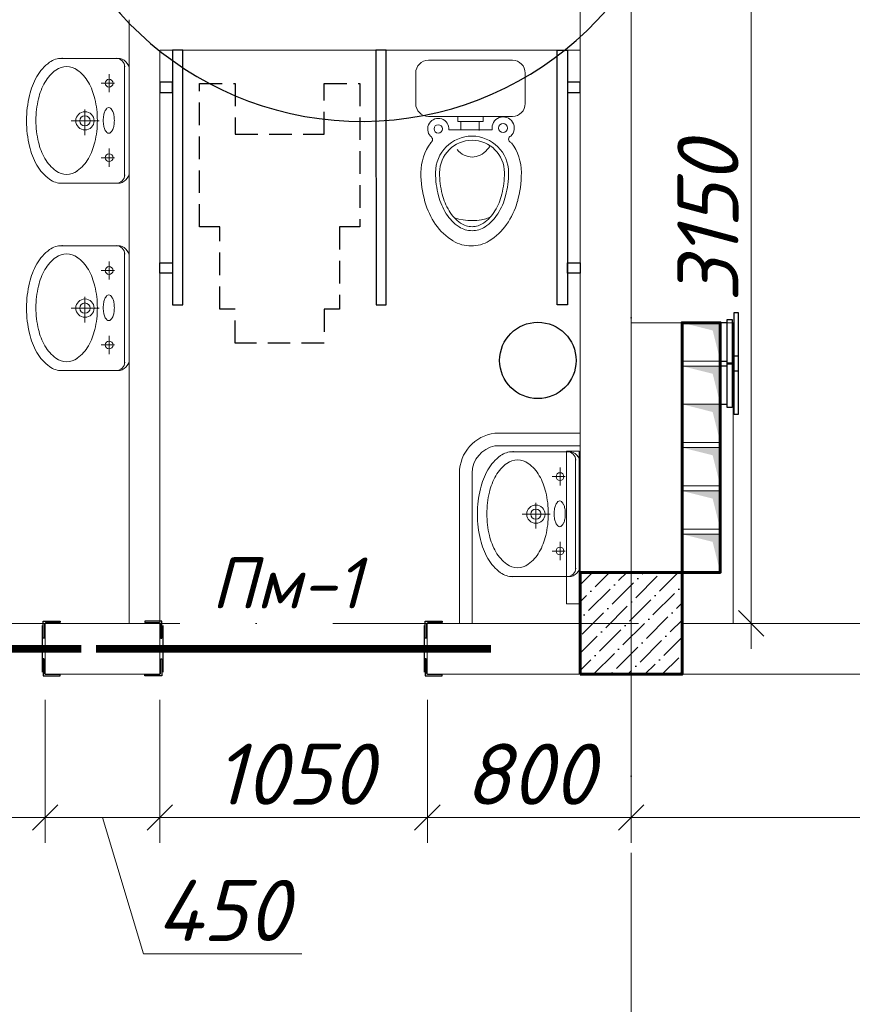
# Model space of a CAD drawing. Header units: millimetres. Extents: x 363306 to 7757304, y 1022887 to 1207196.
# Tile 187 of 256: x 1017662 to 1020930, y 1077315 to 1081180. Entities that reach past the tile are written whole.
import ezdxf
from ezdxf import colors
from ezdxf.entities.mleader import LeaderData, LeaderLine
from ezdxf.math import Vec2, Vec3

# ---------------------------------------------------------------- set-up
doc = ezdxf.new("R2010")
doc.units = ezdxf.units.MM
doc.linetypes.add('ACAD_ISO10W100', pattern=[18, 12, -3, 0, -3])
doc.linetypes.add('ШТРИХОВАЯ', pattern=[19.05, 12.7, -6.35])
for name, color, linetype, lineweight in [('.', 7, 'Continuous', 15), ('5   0.30', 1, 'Continuous', 30), ('размеры', 12, 'Continuous', 15), ('Сантехника', 150, 'Continuous', 13)]:
    doc.layers.add(name, color=color, linetype=linetype, lineweight=lineweight)
doc.layers.add('0 @ 100', color=7, linetype='Continuous')
doc.layers.add('kcd_tx', color=7, linetype='Continuous')
doc.styles.add('iso', font='isocpeur.TTF')
doc.styles.add('ISOCPEUR', font='isocpeur.TTF')
doc.styles.get("Standard").update_dxf_attribs({"font": 'isocpeui.ttf'})
doc.styles.add('ГОСТ 2.304', font='isocpeui.ttf')
doc.dimstyles.new('Санжар', dxfattribs={"dimtxt": 240, "dimasz": 200, "dimexe": 200, "dimexo": 200, "dimgap": 50, "dimtad": 1, "dimdec": 0, "dimtxsty": 'Standard', "dimblk": 'OBLIQUE', "dimcen": 2.5, "dimdle": 200, "dimclrd": 152, "dimclre": 152, "dimclrt": 152, "dimadec": 0, "dimazin": 0, "dimtfac": 1, "dimtdec": 0, "dimtmove": 0, "dimatfit": 3, "dimldrblk": 'OBLIQUE', "dimfxl": 0, "dimlwd": 0, "dimlwe": 0, "dimarcsym": 0})

# ---------------------------------------------------------------- blocks, each defined once
blk = doc.blocks.new('Раковина')
at = {"layer": 'Сантехника'}
for p, q in [((-272.7, -142), (-272.7, 108.5)), ((272.7, 108.5), (272.7, -142)), ((0, -61.3), (0, 61.3)), ((49.5, 1.4), (-63, 1.4)), ((-161, -127), (-161, -69.9)), ((164.1, -127), (164.1, -69.9)), ((-121.4, -104.1), (-200.6, -104.1)), ((203.6, -104.1), (124.5, -104.1)), ((-239.8, -172), (0, -172)), ((0, -192), (-222.7, -192)), ((239.8, -172), (0, -172)), ((222.7, -192), (0, -192))]:
    blk.add_line(p, q, dxfattribs=at)
for centre, radius in [((0, 1.4), 39.9), ((0, 1.4), 22.4), ((-161, -104.1), 17.1), ((164.1, -104.1), 17.1)]:
    blk.add_circle(centre, radius, dxfattribs=at)
for centre, radius, start, end in [((-39.1, -60), 312.1, 103.2739, 119.663), ((-1.8, -218.2), 474.6, 90, 103.2739), ((1.5, -196.6), 412, 90, 103.2739), ((-1.8, -218.2), 474.6, 89.7855, 90), ((1.8, -218.2), 474.6, 90, 90.2145), ((1.5, -196.6), 412, 76.7261, 90), ((1.8, -218.2), 474.6, 76.7261, 90), ((39.1, -60), 312.1, 60.337, 76.7261), ((-95.9, 39.7), 197.4, 119.663, 143.9722), ((-80.1, 27.3), 171.3, 119.663, 143.9722), ((-30.9, -59.3), 270.9, 103.2739, 119.663), ((33.9, -59.3), 270.9, 60.337, 76.7261), ((83.2, 27.3), 171.3, 36.0278, 60.337), ((95.9, 39.7), 197.4, 36.0278, 60.337), ((-181.5, 102), 91.5, 143.9722, 180), ((181.5, 102), 91.5, 0, 36.0278), ((-181.5, 102), 91.5, 180, 184.1196), ((-154.5, 81.3), 79.4, 143.9722, 180), ((157.6, 81.3), 79.4, 0, 36.0278), ((181.5, 102), 91.5, 355.8804, 0), ((-154.5, 81.3), 79.4, 180, 216.0278), ((157.6, 81.3), 79.4, 323.9722, 0), ((-80.1, 135.4), 171.3, 216.0278, 240.337), ((83.2, 135.4), 171.3, 299.663, 323.9722), ((-30.9, 221.9), 270.9, 240.337, 256.7261), ((1.5, 359.2), 412, 256.7261, 270), ((1.5, 359.2), 412, 270, 283.2739), ((33.9, 221.9), 270.9, 283.2739, 299.663), ((-22.1, -123.1), 40.8, 113.3198, 136.143), ((-7.8, -156), 76.8, 100.124, 113.3198), ((1.5, -208.6), 130.2, 90, 100.124), ((1.5, -208.6), 130.2, 79.876, 90), ((10.9, -156), 76.8, 66.6802, 79.876), ((25.2, -123.1), 40.8, 43.857, 66.6802), ((-43.2, -102.7), 11.5, 136.143, 180), ((-43.2, -102.7), 11.5, 180, 223.857), ((-22.1, -82.4), 40.8, 223.857, 246.6802), ((-7.8, -49.4), 76.8, 246.6802, 259.876), ((1.5, 3.2), 130.2, 259.876, 270), ((1.5, 3.2), 130.2, 270, 280.124), ((10.9, -49.4), 76.8, 280.124, 293.3198), ((25.2, -82.4), 40.8, 293.3198, 316.143), ((46.3, -102.7), 11.5, 0, 43.857), ((46.3, -102.7), 11.5, 316.143, 0), ((-235.8, -135.2), 37.1, 180, 270), ((-222.7, -142), 50, 180, 270), ((222.7, -142), 50, 270, 0), ((235.8, -135.2), 37.1, 270, 0)]:
    blk.add_arc(centre, radius, start, end, dxfattribs=at)
blk = doc.blocks.new('42')
at = {"layer": 'Сантехника', "lineweight": 15, "ltscale": 5}
for p, q in [((16810613.9, -7008752.9), (16810733.9, -7008752.9)), ((16810613.9, -7008752.9), (16810733.9, -7008752.9)), ((16810563.9, -7009132.9), (16810563.9, -7008802.9)), ((16810563.9, -7009132.9), (16810563.9, -7008802.9)), ((16810783.9, -7008802.9), (16810783.9, -7009132.9)), ((16810783.9, -7008802.9), (16810783.9, -7009132.9)), ((16810836.8, -7008930.3), (16810836.8, -7008883.1)), ((16810836.8, -7008930.3), (16810836.8, -7008883.1)), ((16810783.9, -7008918.1), (16810804.6, -7008918.1)), ((16810783.9, -7009017.7), (16810783.9, -7008918.1)), ((16810783.9, -7008918.1), (16810804.6, -7008918.1)), ((16810783.9, -7009017.7), (16810783.9, -7008918.1)), ((16810804.6, -7008918.1), (16810804.6, -7008930.3)), ((16810804.6, -7008918.1), (16810804.6, -7008930.3)), ((16810804.6, -7008930.3), (16810836.8, -7008930.3)), ((16810804.6, -7008930.3), (16810804.6, -7009002)), ((16810804.6, -7008930.3), (16810836.8, -7008930.3)), ((16810804.6, -7008930.3), (16810804.6, -7009002)), ((16810836.8, -7009002), (16810836.8, -7008930.3)), ((16810836.8, -7009002), (16810836.8, -7008930.3)), ((16810804.6, -7009002), (16810804.6, -7009017.7)), ((16810838.9, -7009002), (16810804.6, -7009002)), ((16810804.6, -7009002), (16810804.6, -7009017.7)), ((16810838.9, -7009002), (16810804.6, -7009002)), ((16810836.8, -7009053.1), (16810836.8, -7009002)), ((16810836.8, -7009053.1), (16810836.8, -7009002)), ((16810804.6, -7009017.7), (16810783.9, -7009017.7)), ((16810804.6, -7009017.7), (16810783.9, -7009017.7)), ((16810733.9, -7009182.9), (16810613.9, -7009182.9)), ((16810733.9, -7009182.9), (16810613.9, -7009182.9))]:
    blk.add_line(p, q, dxfattribs=at)
for centre, radius in [((16810833.5, -7008841.6), 16.8), ((16810833.5, -7008841.6), 16.8), ((16810829.9, -7009096.1), 17.7), ((16810829.9, -7009096.1), 17.7)]:
    blk.add_circle(centre, radius, dxfattribs=at)
for centre, radius, start, end in [((16810613.9, -7008802.9), 50, 90, 180), ((16810613.9, -7008802.9), 50, 90, 180), ((16810733.9, -7008802.9), 50, 0, 90), ((16810733.9, -7008802.9), 50, 0, 90), ((16811005, -7008970.5), 197.2, 90, 126.6276), ((16811005, -7008970.5), 197.2, 90, 126.6276), ((16811005, -7008970.5), 197.2, 90, 126.6276), ((16811005, -7008970.5), 197.2, 90, 126.6276), ((16811005, -7009191.7), 418.4, 74.1534, 90), ((16811005, -7009191.7), 418.4, 74.1534, 90), ((16811005, -7009191.7), 418.4, 74.1534, 90), ((16811005, -7009191.7), 418.4, 74.1534, 90), ((16810833.5, -7008841.6), 41.7, 46.3561, 274.5234), ((16810833.5, -7008841.6), 41.7, 46.3561, 274.5234), ((16810875.1, -7008804), 14.8, 210.1316, 329.8684), ((16810875.1, -7008804), 14.8, 210.1316, 329.8684), ((16811035.9, -7009082.9), 305.2, 55.5781, 74.1534), ((16811005, -7008974.1), 143.4, 90, 270), ((16811005, -7008974.1), 143.4, 90, 270), ((16811005, -7008974.1), 127.3, 90, 270), ((16811005, -7008974.1), 127.3, 90, 270), ((16811005, -7009191.8), 361.1, 75.3961, 90), ((16811005, -7009191.8), 361.1, 75.3961, 90), ((16811005, -7009199), 352.3, 76.0396, 90), ((16811005, -7009199), 352.3, 76.0396, 90), ((16811032.6, -7009088), 237.8, 59.0295, 76.0396), ((16811032.6, -7009088), 237.8, 59.0295, 76.0396), ((16811033, -7009084.4), 250.1, 57.8288, 75.3961), ((16811033, -7009084.4), 250.1, 57.8288, 75.3961), ((16811083.1, -7009014), 221.7, 31.1508, 55.5781), ((16811074.6, -7009017.9), 156.2, 34.6124, 59.0295), ((16811074.6, -7009017.9), 156.2, 34.6124, 59.0295), ((16811075.6, -7009016.6), 170.1, 33.3646, 57.8288), ((16811075.6, -7009016.6), 170.1, 33.3646, 57.8288), ((16810858.9, -7008981.6), 86.5, 26.3453, 50.0898), ((16810858.9, -7008981.6), 86.5, 26.3453, 50.0898), ((16810980.2, -7008972.3), 213, 339.9995, 18.4846), ((16810980.2, -7008972.3), 213, 339.9995, 18.4846), ((16811138.2, -7008974.1), 78.9, 0, 34.6124), ((16811138.2, -7008974.1), 78.9, 0, 34.6124), ((16811140.3, -7008974.1), 92.6, 0, 33.3646), ((16811140.3, -7008974.1), 92.6, 0, 33.3646), ((16811155.1, -7008970.5), 137.7, 0, 31.1508), ((16810873.2, -7008974.5), 70.5, 0, 26.3453), ((16810873.2, -7008974.5), 70.5, 0, 26.3453), ((16810873.2, -7008974.5), 70.5, 333.6547, 0), ((16810873.2, -7008974.5), 70.5, 333.6547, 0), ((16811138.2, -7008974.1), 78.9, 325.3876, 0), ((16811138.2, -7008974.1), 78.9, 325.3876, 0), ((16811140.3, -7008974.1), 92.6, 326.6354, 0), ((16811140.3, -7008974.1), 92.6, 326.6354, 0), ((16811155.1, -7008970.5), 137.7, 328.8492, 0), ((16810858.9, -7008967.4), 86.5, 309.9102, 333.6547), ((16810858.9, -7008967.4), 86.5, 309.9102, 333.6547), ((16810829.9, -7009096.1), 43.6, 80.8208, 316.5729), ((16810829.9, -7009096.1), 43.6, 80.8208, 316.5729), ((16810849.6, -7008956.3), 101, 299.2377, 309.9102), ((16810849.6, -7008956.3), 101, 299.2377, 309.9102), ((16811074.6, -7008930.2), 156.2, 300.9705, 325.3876), ((16811074.6, -7008930.2), 156.2, 300.9705, 325.3876), ((16811075.6, -7008931.5), 170.1, 302.1712, 326.6354), ((16811075.6, -7008931.5), 170.1, 302.1712, 326.6354), ((16811083.1, -7008927), 221.7, 304.4219, 328.8492), ((16811083.1, -7008927), 221.7, 304.4219, 328.8492), ((16811005, -7008749.1), 352.3, 270, 283.9604), ((16811005, -7008749.1), 352.3, 270, 283.9604), ((16811032.6, -7008860.1), 237.8, 283.9604, 300.9705), ((16811032.6, -7008860.1), 237.8, 283.9604, 300.9705), ((16811033, -7008863.7), 250.1, 284.6039, 302.1712), ((16811033, -7008863.7), 250.1, 284.6039, 302.1712), ((16810873.9, -7009130.9), 13.6, 20.6387, 159.3613), ((16810873.9, -7009130.9), 13.6, 20.6387, 159.3613), ((16811005, -7008970.5), 197.2, 233.3724, 270), ((16811005, -7008970.5), 197.2, 233.3724, 270), ((16811005, -7008756.3), 361.1, 270, 284.6039), ((16811005, -7008756.3), 361.1, 270, 284.6039), ((16811035.9, -7008858.1), 305.2, 285.8466, 304.4219), ((16811035.9, -7008858.1), 305.2, 285.8466, 304.4219), ((16810613.9, -7009132.9), 50, 180, 270), ((16810613.9, -7009132.9), 50, 180, 270), ((16810733.9, -7009132.9), 50, 270, 0), ((16810733.9, -7009132.9), 50, 270, 0), ((16811005, -7008749.3), 418.4, 270, 285.8466), ((16811005, -7008749.3), 418.4, 270, 285.8466)]:
    blk.add_arc(centre, radius, start, end, dxfattribs=at)
at = {"layer": 'Сантехника', "lineweight": 5}
for centre, radius, start, end in [((16811035.9, -7009082.9), 305.2, 55.5781, 74.1534), ((16811083.1, -7009014), 221.7, 31.1508, 55.5781)]:
    blk.add_arc(centre, radius, start, end, dxfattribs=at)
blk = doc.blocks.new('*U434')
at = {"color": 0, "linetype": 'ByBlock', "lineweight": -2, "ltscale": 100}
blk.add_lwpolyline([(0, 0), (63, 0), (63, 2.7, 0.414214), (60.7, 5), (12, 5, -0.414214), (5, 12), (5, 60.7, 0.414214), (2.7, 63), (0, 63)], format="xyb", close=True, dxfattribs=at)
blk = doc.blocks.new('*U25')
at = {"color": 0, "linetype": 'ByBlock', "lineweight": -2, "ltscale": 100}
blk.add_lwpolyline([(0, 0), (63, 0), (63, 2.7, 0.414214), (60.7, 5), (12, 5, -0.414214), (5, 12), (5, 60.7, 0.414214), (2.7, 63), (0, 63)], format="xyb", close=True, dxfattribs=at)
blk = doc.blocks.new('_Oblique')
at = {"color": 0, "linetype": 'ByBlock', "lineweight": -2}
blk.add_line((-0.5, -0.5), (0.5, 0.5), dxfattribs=at)
blk = doc.blocks.new('*D556')
at = {"layer": 'Defpoints', "color": 0, "lineweight": 25, "transparency": 16777216}
for p in [(1016862.3, 1078610.4), (1017762.3, 1078610.4), (1017762.3, 1078048.3)]:
    blk.add_point(p, dxfattribs=at)
at = {"layer": 'kcd_tx', "lineweight": 0, "transparency": 16777216}
for p, q in [((1016862.3, 1078510.4), (1016862.3, 1077948.3)), ((1017762.3, 1078510.4), (1017762.3, 1077948.3)), ((1016762.3, 1078048.3), (1017862.3, 1078048.3))]:
    blk.add_line(p, q, dxfattribs=at)
at = {"layer": 'kcd_tx', "lineweight": 0, "transparency": 16777216, "xscale": 100, "yscale": 100, "zscale": 100, "rotation": 180}
blk.add_blockref('_Oblique', (1016862.3, 1078048.3), dxfattribs=at)
at = {"layer": 'kcd_tx', "lineweight": 0, "transparency": 16777216, "xscale": 100, "yscale": 100, "zscale": 100}
blk.add_blockref('_Oblique', (1017762.3, 1078048.3), dxfattribs=at)
at = {"layer": 'kcd_tx', "lineweight": 30, "transparency": 16777216, "insert": (1017312.3, 1078218.3), "char_height": 240, "attachment_point": 5}
blk.add_mtext('900', dxfattribs=at)
blk = doc.blocks.new('*D557')
at = {"layer": 'Defpoints', "color": 0, "lineweight": 25, "transparency": 16777216}
for p in [(1017762.3, 1078610.4), (1018212.3, 1078610.4), (1018212.3, 1078048.3)]:
    blk.add_point(p, dxfattribs=at)
at = {"layer": 'kcd_tx', "lineweight": 0, "transparency": 16777216}
for p, q in [((1017762.3, 1078510.4), (1017762.3, 1077948.3)), ((1018212.3, 1078510.4), (1018212.3, 1077948.3)), ((1017662.3, 1078048.3), (1018312.3, 1078048.3)), ((1017987.3, 1078048.3), (1018147.8, 1077513.3)), ((1018147.8, 1077513.3), (1018769.4, 1077513.3))]:
    blk.add_line(p, q, dxfattribs=at)
at = {"layer": 'kcd_tx', "lineweight": 0, "transparency": 16777216, "xscale": 100, "yscale": 100, "zscale": 100, "rotation": 180}
blk.add_blockref('_Oblique', (1017762.3, 1078048.3), dxfattribs=at)
at = {"layer": 'kcd_tx', "lineweight": 0, "transparency": 16777216, "xscale": 100, "yscale": 100, "zscale": 100}
blk.add_blockref('_Oblique', (1018212.3, 1078048.3), dxfattribs=at)
at = {"layer": 'kcd_tx', "lineweight": 30, "transparency": 16777216, "insert": (1018458.6, 1077683.3), "char_height": 240, "attachment_point": 5}
blk.add_mtext('450', dxfattribs=at)
blk = doc.blocks.new('*D558')
at = {"layer": 'Defpoints', "color": 0, "lineweight": 25, "transparency": 16777216}
for p in [(1018212.3, 1078610.4), (1019262.3, 1078610.4), (1019262.3, 1078048.3)]:
    blk.add_point(p, dxfattribs=at)
at = {"layer": 'kcd_tx', "lineweight": 0, "transparency": 16777216}
for p, q in [((1018212.3, 1078510.4), (1018212.3, 1077948.3)), ((1019262.3, 1078510.4), (1019262.3, 1077948.3)), ((1018112.3, 1078048.3), (1019362.3, 1078048.3))]:
    blk.add_line(p, q, dxfattribs=at)
at = {"layer": 'kcd_tx', "lineweight": 0, "transparency": 16777216, "xscale": 100, "yscale": 100, "zscale": 100, "rotation": 180}
blk.add_blockref('_Oblique', (1018212.3, 1078048.3), dxfattribs=at)
at = {"layer": 'kcd_tx', "lineweight": 0, "transparency": 16777216, "xscale": 100, "yscale": 100, "zscale": 100}
blk.add_blockref('_Oblique', (1019262.3, 1078048.3), dxfattribs=at)
at = {"layer": 'kcd_tx', "lineweight": 30, "transparency": 16777216, "insert": (1018737.3, 1078218.3), "char_height": 240, "attachment_point": 5}
blk.add_mtext('1050', dxfattribs=at)
blk = doc.blocks.new('*D559')
at = {"layer": 'Defpoints', "color": 0, "lineweight": 25, "transparency": 16777216}
for p in [(1019262.3, 1078610.4), (1020062.3, 1078610.4), (1020062.3, 1078048.3)]:
    blk.add_point(p, dxfattribs=at)
at = {"layer": 'kcd_tx', "lineweight": 0, "transparency": 16777216}
for p, q in [((1019262.3, 1078510.4), (1019262.3, 1077948.3)), ((1020062.3, 1078510.4), (1020062.3, 1077948.3)), ((1019162.3, 1078048.3), (1020162.3, 1078048.3))]:
    blk.add_line(p, q, dxfattribs=at)
at = {"layer": 'kcd_tx', "lineweight": 0, "transparency": 16777216, "xscale": 100, "yscale": 100, "zscale": 100, "rotation": 180}
blk.add_blockref('_Oblique', (1019262.3, 1078048.3), dxfattribs=at)
at = {"layer": 'kcd_tx', "lineweight": 0, "transparency": 16777216, "xscale": 100, "yscale": 100, "zscale": 100}
blk.add_blockref('_Oblique', (1020062.3, 1078048.3), dxfattribs=at)
at = {"layer": 'kcd_tx', "lineweight": 30, "transparency": 16777216, "insert": (1019662.3, 1078218.3), "char_height": 240, "attachment_point": 5}
blk.add_mtext('800', dxfattribs=at)
blk = doc.blocks.new('*D751')
at = {"layer": 'Defpoints', "color": 0, "lineweight": 25, "transparency": 16777216}
for p in [(1020062.3, 1081960.4), (1020533.7, 1081960.4), (1020162.3, 1078810.4)]:
    blk.add_point(p, dxfattribs=at)
at = {"layer": 'kcd_tx', "lineweight": 0, "transparency": 16777216}
for p, q in [((1020533.7, 1078710.4), (1020533.7, 1082060.4)), ((1020162.3, 1081960.4), (1020633.7, 1081960.4)), ((1020262.3, 1078810.4), (1020633.7, 1078810.4))]:
    blk.add_line(p, q, dxfattribs=at)
at = {"layer": 'kcd_tx', "lineweight": 0, "transparency": 16777216, "xscale": 100, "yscale": 100, "zscale": 100}
for p, rotation in [((1020533.7, 1081960.4), 90), ((1020533.7, 1078810.4), 270)]:
    blk.add_blockref('_Oblique', p, dxfattribs=dict(at, rotation=rotation))
at = {"layer": 'kcd_tx', "lineweight": 30, "transparency": 16777216, "insert": (1020363.7, 1080385.4), "char_height": 240, "attachment_point": 5, "rotation": 90}
blk.add_mtext('3150', dxfattribs=at)
blk = doc.blocks.new('*D560')
at = {"layer": 'Defpoints', "color": 0, "lineweight": 25, "transparency": 16777216}
for p in [(1020062.3, 1078610.4), (1023062.3, 1078618.3), (1023062.3, 1078048.3)]:
    blk.add_point(p, dxfattribs=at)
at = {"layer": 'kcd_tx', "lineweight": 0, "transparency": 16777216}
for p, q in [((1020062.3, 1078510.4), (1020062.3, 1077948.3)), ((1023062.3, 1078518.3), (1023062.3, 1077948.3)), ((1019962.3, 1078048.3), (1023162.3, 1078048.3))]:
    blk.add_line(p, q, dxfattribs=at)
at = {"layer": 'kcd_tx', "lineweight": 0, "transparency": 16777216, "xscale": 100, "yscale": 100, "zscale": 100, "rotation": 180}
blk.add_blockref('_Oblique', (1020062.3, 1078048.3), dxfattribs=at)
at = {"layer": 'kcd_tx', "lineweight": 0, "transparency": 16777216, "xscale": 100, "yscale": 100, "zscale": 100}
blk.add_blockref('_Oblique', (1023062.3, 1078048.3), dxfattribs=at)
at = {"layer": 'kcd_tx', "lineweight": 30, "transparency": 16777216, "insert": (1021562.3, 1078218.3), "char_height": 240, "attachment_point": 5}
blk.add_mtext('3000', dxfattribs=at)
blk = doc.blocks.new('EBF')
at = {"color": 5, "lineweight": 30, "ltscale": 100}
for points in [[(1294373.8, 1827283.5), (1294548.8, 1827283.5), (1294548.8, 1827263.5), (1294373.8, 1827263.5)], [(1294386.3, 1827283.5), (1294536.3, 1827283.5), (1294536.3, 1827310.5), (1294386.3, 1827310.5)], [(1294346.3, 1827255.5), (1294576.3, 1827255.5), (1294576.3, 1827240.5), (1294346.3, 1827240.5)]]:
    blk.add_lwpolyline(points, close=True, dxfattribs=at)
blk = doc.blocks.new('5TWE')
at = {"color": 116, "lineweight": 0, "true_color": 0x136734, "const_width": 30}
blk.add_lwpolyline([(671011.7, 1826860), (672561.7, 1826860)], dxfattribs=at)
at = {"layer": '5   0.30', "color": 5, "lineweight": 30, "ltscale": 200}
for p, q in [((671273.9, 1826952.1), (671273.9, 1826767.9)), ((672299.5, 1826952.1), (672299.5, 1826767.9))]:
    blk.add_line(p, q, dxfattribs=at)
at = {"layer": '5   0.30', "color": 5, "lineweight": 30, "ltscale": 200, "yscale": 1.05763968, "zscale": 1.05763968, "rotation": 180}
for p, xscale in [((671269.8, 1826968.4), 1.05763968), ((672303.5, 1826968.4), -1.05763968)]:
    blk.add_blockref('*U25', p, dxfattribs=dict(at, xscale=xscale))
at = {"layer": '5   0.30', "color": 5, "lineweight": 30, "ltscale": 200, "extrusion": (0, 0, -1), "yscale": 1.05763968, "zscale": -1.05763968}
for p, xscale in [((-671269.8, 1826753.5), 1.05763968), ((-672303.5, 1826753.5), -1.05763968)]:
    blk.add_blockref('*U25', p, dxfattribs=dict(at, xscale=xscale))
at = {"color": 18, "lineweight": 0, "true_color": 0x000000, "insert": (671463.5, 1827218.6), "char_height": 200, "width": 262.818, "attachment_point": 1}
blk.add_mtext('{\\C116;\\c3434259;Пм-1}', dxfattribs=at)
ml = blk.add_multileader_mtext('Standard')
ml.set_content('{\\fISOCPEUR|b0|i1|c204|p34;\\C5;Ст-6}', color=256, style='ISOCPEUR')
ml.set_leader_properties()
ml.build(insert=Vec2(0, 0))
ml.multileader.update_dxf_attribs({"text_left_attachment_type": 6, "text_right_attachment_type": 6, "dogleg_length": 0.208, "arrow_head_size": 187.5, "scale": 100})
ctx = ml.context
ctx.base_point, ctx.scale, ctx.char_height, ctx.arrow_head_size, ctx.landing_gap_size, ctx.plane_origin = Vec3(671509.9, 1827427), 100, 200, 187.5, 0, Vec3(675899.8, 1828882)
ctx.left_attachment, ctx.right_attachment, ctx.text_align_type = 6, 6, 1
notes = []
notes.append((ctx, [(1, (1, 1, 0), (672127.8, 1827427), (-1, 0), 20.8, [(2, [(671269.8, 1826968.4)], 0, []), (1, [(672322.3, 1826960), (672322.3, 1826960)], 0, [])])]))
ctx.mtext.insert, ctx.mtext.alignment, ctx.mtext.flow_direction = Vec3(671808.4, 1827667), 2, 5
for ctx, leaders in notes:
    for number, flags, end, landing, length, lines in leaders:
        leader = LeaderData()
        leader.index, (leader.has_last_leader_line, leader.has_dogleg_vector, leader.attachment_direction) = number, flags
        leader.last_leader_point, leader.dogleg_vector, leader.dogleg_length = Vec3(end), Vec3(landing), length
        for number, points, colour, breaks in lines:
            line = LeaderLine()
            line.index, line.vertices, line.color, line.breaks = number, Vec3.list(points), colors.encode_raw_color(colour), breaks
            leader.lines.append(line)
        ctx.leaders.append(leader)

msp = doc.modelspace()

# ---------------------------------------------------------------- hatches: boundary and pattern name
at = {"layer": '.', "lineweight": 0, "ltscale": 100, "transparency": 33554687}
h = msp.add_hatch(color=256, dxfattribs=at)
h.dxf.hatch_style = 1
h.paths.add_polyline_path([(1020262.268, 1079990.387), (1020412.268, 1079990.387), (1020412.268, 1079840.387), (1020382.216, 1079960.336)])
h = msp.add_hatch(color=256, dxfattribs=at)
h.dxf.hatch_style = 1
h.paths.add_polyline_path([(1020262.268, 1079820.387), (1020412.268, 1079820.387), (1020412.268, 1079670.387), (1020382.216, 1079790.336)])
h = msp.add_hatch(color=256, dxfattribs=at)
h.dxf.hatch_style = 1
h.paths.add_polyline_path([(1020262.268, 1079670.387), (1020412.268, 1079670.387), (1020412.268, 1079520.387), (1020382.216, 1079640.336)])
h = msp.add_hatch(color=256, dxfattribs=at)
h.dxf.hatch_style = 1
h.paths.add_polyline_path([(1020262.268, 1079500.387), (1020412.268, 1079500.387), (1020412.268, 1079350.387), (1020382.216, 1079470.336)])
h = msp.add_hatch(color=256, dxfattribs=at)
h.dxf.hatch_style = 1
h.paths.add_polyline_path([(1020262.268, 1079330.387), (1020412.268, 1079330.387), (1020412.268, 1079180.387), (1020382.216, 1079300.336)])
h = msp.add_hatch(color=256, dxfattribs=at)
h.dxf.hatch_style = 1
h.paths.add_polyline_path([(1020262.268, 1079160.387), (1020412.268, 1079160.387), (1020412.268, 1079010.387), (1020382.216, 1079130.336)])
at = {"ltscale": 100}
h = msp.add_hatch(dxfattribs=at)
h.set_pattern_fill('ANSI36', color=256, scale=15, style=0)
h.set_pattern_definition([(45, (-16004700.283, 10261840.387), (25.25697034, 92.60889125), [119.0625, -23.8125, 0, -23.8125])])
h.paths.add_polyline_path([(1020262.268, 1079010.387), (1019862.268, 1079010.387), (1019862.268, 1078610.387), (1020262.268, 1078610.387)])

# ---------------------------------------------------------------- linework, layer by layer
at = {"color": 1, "linetype": 'ACAD_ISO10W100', "lineweight": 9, "ltscale": 100}
for p, q in [((1020062.268, 1085110.387), (1020062.268, 1066417.835)), ((1043492.268, 1078810.387), (1014088.863, 1078810.387))]:
    msp.add_line(p, q, dxfattribs=at)
at = {"lineweight": 0, "ltscale": 100}
for p, q in [((1019862.268, 1079010.387), (1019862.268, 1084910.387)), ((1020062.268, 1079010.387), (1020062.268, 1084910.387)), ((1018092.267, 1078810.387), (1018092.267, 1081180.387)), ((1018212.267, 1078610.387), (1018212.267, 1081060.387)), ((1018212.267, 1081060.387), (1019862.267, 1081060.387)), ((1018212.267, 1078810.387), (1017762.268, 1078810.387)), ((1017762.268, 1078810.387), (1017762.268, 1078610.387)), ((1019862.267, 1078810.387), (1019262.267, 1078810.387)), ((1019262.267, 1078810.387), (1019262.267, 1078610.387)), ((1025862.268, 1078810.387), (1020262.268, 1078810.387)), ((1018212.267, 1078610.387), (1017762.268, 1078610.387)), ((1027412.268, 1078610.387), (1019262.267, 1078610.387))]:
    msp.add_line(p, q, dxfattribs=at)
at = {"lineweight": 25, "ltscale": 100}
msp.add_lwpolyline([(1020267.406, 1084562.953, 0.86806245), (1017744.172, 1084544.469), (1017744.172, 1081867.154, 0.86806245), (1020267.406, 1081885.637)], format="xyb", close=True, dxfattribs=at)
for points in [[(1018262.254, 1081060.318), (1018262.363, 1080060.358), (1018302.363, 1080060.358), (1018302.254, 1081060.318)], [(1019060.7, 1081060.318), (1019060.809, 1080060.358), (1019100.809, 1080060.358), (1019100.7, 1081060.318)], [(1019812.268, 1081060.318), (1019812.159, 1080060.358), (1019772.159, 1080060.358), (1019772.268, 1081060.318)], [(1018212.254, 1080935.044), (1018212.254, 1080895.044), (1018262.254, 1080895.044), (1018262.254, 1080935.044)], [(1019812.268, 1080935.044), (1019812.268, 1080895.044), (1019862.268, 1080895.044), (1019862.268, 1080935.044)], [(1018212.254, 1080185.632), (1018212.254, 1080225.632), (1018262.254, 1080225.632), (1018262.254, 1080185.632)], [(1019812.268, 1080185.632), (1019812.268, 1080225.632), (1019862.268, 1080225.632), (1019862.268, 1080185.632)]]:
    msp.add_lwpolyline(points, close=True)
at = {"linetype": 'ШТРИХОВАЯ', "ltscale": 7}
msp.add_lwpolyline([(1018507.875, 1079910.358), (1018507.875, 1080043.662), (1018448.173, 1080043.662), (1018448.173, 1080366.65), (1018368.591, 1080366.65), (1018368.591, 1080930.358), (1018507.875, 1080930.358), (1018507.875, 1080730.358), (1018857.875, 1080730.358), (1018857.875, 1080930.358), (1018997.16, 1080930.358), (1018997.16, 1080366.65), (1018917.578, 1080366.65), (1018917.578, 1080043.662), (1018857.875, 1080043.662), (1018857.875, 1079910.358)], close=True, dxfattribs=at)
at = {"color": 116, "lineweight": 0, "ltscale": 100, "true_color": 0x136734}
msp.add_lwpolyline([(1020062.268, 1079990.387), (1020462.268, 1079990.387), (1020462.268, 1078810.387)], dxfattribs=at)
at = {"color": 5, "lineweight": 60}
msp.add_lwpolyline([(1020262.268, 1079010.387), (1020412.268, 1079010.387), (1020412.268, 1079990.387), (1020262.268, 1079990.387)], close=True, dxfattribs=at)
at = {"lineweight": 0, "ltscale": 100}
for points in [[(1020262.268, 1079990.387), (1020412.268, 1079990.387), (1020412.268, 1079840.387), (1020262.268, 1079840.387)], [(1020262.268, 1079820.387), (1020412.268, 1079820.387), (1020412.268, 1079670.387), (1020262.268, 1079670.387)], [(1020262.268, 1079670.387), (1020412.268, 1079670.387), (1020412.268, 1079520.387), (1020262.268, 1079520.387)], [(1019808.459, 1079486.534), (1019858.459, 1079486.534), (1019858.459, 1078886.534), (1019808.459, 1078886.534)], [(1020262.268, 1079500.387), (1020412.268, 1079500.387), (1020412.268, 1079350.387), (1020262.268, 1079350.387)], [(1020262.268, 1079330.387), (1020412.268, 1079330.387), (1020412.268, 1079180.387), (1020262.268, 1079180.387)], [(1020262.268, 1079160.387), (1020412.268, 1079160.387), (1020412.268, 1079010.387), (1020262.268, 1079010.387)]]:
    msp.add_lwpolyline(points, close=True, dxfattribs=at)
for points in [[(1019862.268, 1079556.868), (1019527.109, 1079556.868)], [(1019862.268, 1079506.868), (1019527.109, 1079506.868)], [(1019388.103, 1078810.387), (1019388.103, 1079400.672)], [(1019438.103, 1078810.387), (1019438.103, 1079400.672)]]:
    msp.add_lwpolyline(points, dxfattribs=at)
at = {"color": 116, "lineweight": 0, "true_color": 0x136734, "const_width": 30}
msp.add_lwpolyline([(1016651.559, 1078710.387), (1017904.55, 1078710.387)], dxfattribs=at)
at = {"ltscale": 100}
msp.add_circle((1019696.182, 1079842.635), 150, dxfattribs=at)
at = {"lineweight": 0, "ltscale": 100}
for centre, radius, start, end in [((1019547.147, 1079399.083), 159.052, 97.237452, 179.427622), ((1019548.436, 1079398.595), 110.353, 101.143282, 178.92166)]:
    msp.add_arc(centre, radius, start, end, dxfattribs=at)
at = {"layer": '5   0.30', "color": 5, "lineweight": 30, "ltscale": 200}
msp.add_line((1017750.053, 1078802.482), (1017750.053, 1078618.292), dxfattribs=at)
at = {"layer": 'размеры', "lineweight": 60, "ltscale": 5}
msp.add_lwpolyline([(1019862.268, 1078610.387), (1020262.268, 1078610.387), (1020262.268, 1079010.387), (1019862.268, 1079010.387)], close=True, dxfattribs=at)

# ---------------------------------------------------------------- block references
at = {"xscale": -1, "rotation": 90}
msp.add_blockref('42', (-5989536.258, 17891584.845), dxfattribs=at)
at = {"color": 2, "lineweight": 0, "rotation": 90.00000000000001}
for p in [(2847722.746, -214545.924), (2847722.746, -214715.924)]:
    msp.add_blockref('EBF', p, dxfattribs=at)
at = {"color": 18, "lineweight": 30, "true_color": 0x000000}
msp.add_blockref('5TWE', (346950.601, -748149.583), dxfattribs=at)
at = {"layer": '5   0.30', "color": 5, "lineweight": 30, "ltscale": 200, "xscale": -1.05763968, "yscale": 1.05763968, "zscale": 1.05763968, "rotation": 180}
msp.add_blockref('*U434', (1017754.132, 1078818.819), dxfattribs=at)
at = {"layer": '5   0.30', "color": 5, "lineweight": 30, "ltscale": 200, "extrusion": (0, 0, -1), "xscale": -1.05763968, "yscale": 1.05763968, "zscale": -1.05763968}
msp.add_blockref('*U434', (-1017754.132, 1078603.966), dxfattribs=at)
at = {"layer": 'Сантехника', "extrusion": (0, 0, -1), "xscale": -0.8990186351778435, "yscale": 0.8990186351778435, "zscale": -0.8990186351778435, "rotation": 270}
for p in [(-1017919.635, 1080783.421), (-1017919.635, 1080047.981), (-1019689.635, 1079239.079)]:
    msp.add_blockref('Раковина', p, dxfattribs=at)

# ---------------------------------------------------------------- texts
at = {"lineweight": 9, "char_height": 400, "width": 9717.00309, "attachment_point": 1, "style": 'iso'}
for insert in [(954613.151, 1083015.009), (999613.151, 1083015.009)]:
    msp.add_mtext('\\pi1764.372;{\\fISOCPEUR|b0|i1|c204|p34;Примерных вид для\\P\\pi488.236;стена монтажа (Газоблок)}', dxfattribs=dict(at, insert=insert))
at = {"layer": '0 @ 100', "color": 7, "insert": (761996.908, 1075986.433), "char_height": 318.940213, "width": 19697.5359, "attachment_point": 4, "style": 'ГОСТ 2.304'}
msp.add_mtext('\\pi5457.36288;{\\fISOCPEUR|b1|i1|c204|p34;Характеристика участка строительства:\\P\\pi0;\\P}Расчетная зимняя температура воздух 15 °С.\\PСкоростной напор ветра   - 38кг/м2.\\PВес снегового покрова    - 50кг/м2.\\PКлассификация зданий по функциональной пожарной опасности - Ф 4.1 \\PКоэффициент надежности по назначению - 0.95\\P\\P^IПроектом разработано подъёмник для мало мобильных граждан населения грузоподъемностью 250 кг. скоростью 0,25 см/с. Двери шахт подъёмника противопожарные с пределом огнестойкости El 30. Подъёмники оборудованы кабинами габаритами 1500х1500 мм, ширина дверей кабины обеспечивает проезд инвалидной коляски. Для экстренных случаев подъёмник оснащен дополнительным аккумулятором и механическим спуском для безопасного спуска пассажира в нулевую отметку. Так же в дверях подъёмника установлены замки датчики которые открываются с ключевыми картами, чтобы открыть двери подъёмника.\\P^IС внешней и внутренней стороны наружных стен предусмотрено обшивка из аквапанелей толщиной 12,5мм с утеплением из минераловатной ваты на кварцевой основе, А =0,040 Вт/мС, толщиной 100мм. (по теплотехническому расчету). Наружная отделка из органическое стекло.\\P^IПодрядчик обязан предоставить заказчику сертификаты соответствия и пожарной безопасности на фасадную систему и все применяемые в данной системе материалы и изделия.\\PКонструкции, изделия и материалы применены по действующим стандартам, ТУ, сертификатам. На путях эвакуации используются отделочные материалы, соответствующие требованиям п. 5.25 ШНК 2.01.02-04.\\PОтделка стен с внутренней стороны окраска водоэмульсионными красками светлых тонов. Во внутренней и наружной отделке использованы современные отделочные материалы используемые на территории Республики Узбекистан.\\P^IКрыша - скатная из металлических профилированных листов с полимерными покрытиями с обеих сторон толщ.0,55мм по металлическим конструкциям.\\P^IПо периметру наружных стен устраивается бетонная отмостка. Бетон кл.В 7,5 шириной 1000 мм, толщиной 50 мм по гравийному основанию толщиной 100 мм -150 мм.\\P^IВсе строительно-монтажные работы вести согласно указаний соответствующих строительных норм и проекта производства работ (П.П.Р.) на основании ШНК 3.01.01 - 03 и КМК 3.01.02 - 00.', dxfattribs=at)

# ---------------------------------------------------------------- dimensions: what is measured, and where the dimension line sits
at = {"layer": 'kcd_tx', "color": 244, "lineweight": 30, "true_color": 0x991b1e}
dim = msp.add_linear_dim(base=(1020533.716, 1081960.387), p1=(1020162.268, 1078810.387), p2=(1020062.268, 1081960.387), angle=90, dimstyle='Санжар', override={"dimasz": 100, "dimexe": 100, "dimexo": 100, "dimdle": 100, "dimclrd": 256, "dimclre": 256, "dimclrt": 256, "dimtmove": 1, "dimfxl": 0, "dimarcsym": 2}, dxfattribs=at)
dim.commit()
dim.dimension.update_dxf_attribs({"geometry": '*D751', "text_midpoint": (1020363.716, 1080385.387)})
for base, p1, p2, picture, middle in [((1017762.268, 1078048.331), (1016862.268, 1078610.387), (1017762.268, 1078610.387), '*D556', (1017312.268, 1078218.331)), ((1018212.267, 1078048.331), (1017762.268, 1078610.387), (1018212.267, 1078610.387), '*D557', (1018197.767, 1077683.331)), ((1019262.267, 1078048.331), (1018212.267, 1078610.387), (1019262.267, 1078610.387), '*D558', (1018737.267, 1078218.331)), ((1020062.268, 1078048.331), (1019262.267, 1078610.387), (1020062.268, 1078610.387), '*D559', (1019662.267, 1078218.331)), ((1023062.268, 1078048.331), (1020062.268, 1078610.387), (1023062.268, 1078618.292), '*D560', (1021562.268, 1078218.331))]:
    dim = msp.add_linear_dim(base=base, p1=p1, p2=p2, dimstyle='Санжар', override={"dimasz": 100, "dimexe": 100, "dimexo": 100, "dimdle": 100, "dimclrd": 256, "dimclre": 256, "dimclrt": 256, "dimtmove": 1, "dimfxl": 0, "dimarcsym": 2}, dxfattribs=at)
    dim.commit()
    dim.dimension.update_dxf_attribs({"geometry": picture, "text_midpoint": middle})

# ---------------------------------------------------------------- leaders
ml = msp.add_multileader_mtext('Standard')
ml.set_content('{\\fISOCPEUR|b0|i1|c204|p34;\\C5;Ст-8}', color=256, style='ISOCPEUR')
ml.set_leader_properties()
ml.build(insert=Vec2(0, 0))
ml.multileader.update_dxf_attribs({"text_left_attachment_type": 6, "text_right_attachment_type": 6, "dogleg_length": 0.208, "arrow_head_size": 187.5, "scale": 100})
ctx = ml.context
ctx.base_point, ctx.scale, ctx.char_height, ctx.arrow_head_size, ctx.landing_gap_size, ctx.plane_origin = Vec3(1022054.667, 1079315.166), 100, 200, 187.5, 0, Vec3(1018479.711, 1077677.553)
ctx.left_attachment, ctx.right_attachment, ctx.text_align_type = 6, 6, 1
notes = []
notes.append((ctx, [(0, (1, 1, 0), (1022684.425, 1079315.166), (-1, 0), 20.819, [(1, [(1022684.425, 1079315.166), (1023062.268, 1078710.387), (1023062.268, 1078710.387)], 0, [])])]))
ctx.mtext.insert, ctx.mtext.width, ctx.mtext.alignment, ctx.mtext.flow_direction = Vec3(1022359.136, 1079555.166), 760.27741, 2, 5
for ctx, leaders in notes:
    for number, flags, end, landing, length, lines in leaders:
        leader = LeaderData()
        leader.index, (leader.has_last_leader_line, leader.has_dogleg_vector, leader.attachment_direction) = number, flags
        leader.last_leader_point, leader.dogleg_vector, leader.dogleg_length = Vec3(end), Vec3(landing), length
        for number, points, colour, breaks in lines:
            line = LeaderLine()
            line.index, line.vertices, line.color, line.breaks = number, Vec3.list(points), colors.encode_raw_color(colour), breaks
            leader.lines.append(line)
        ctx.leaders.append(leader)

doc.saveas('drawing.dxf')
